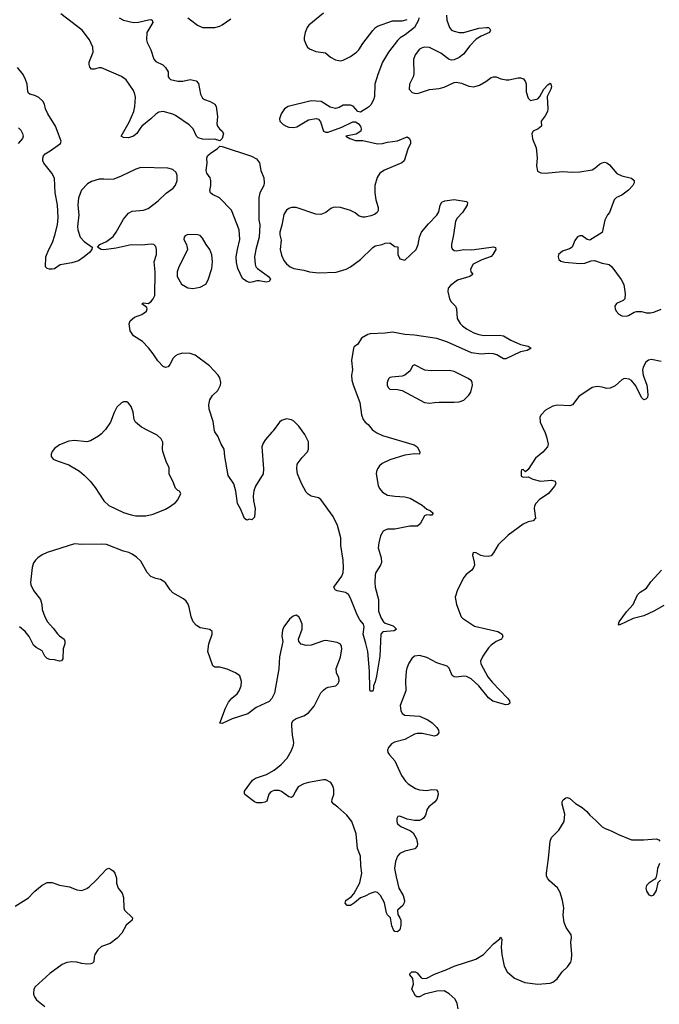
# Model space of a CAD drawing. Header units: inches. Extents: x 1449094 to 1618372, y 389908 to 534307.
# Tile 250 of 256: x 1569887 to 1575075, y 445347 to 453334. Entities that reach past the tile are written whole.
import ezdxf

# ---------------------------------------------------------------- set-up
doc = ezdxf.new("R2010")
doc.units = ezdxf.units.IN
doc.header["$MEASUREMENT"] = 0
for name, color, linetype in [('B5464', 7, 'Continuous'), ('B5465', 7, 'Continuous'), ('B5474', 7, 'Continuous'), ('B5475', 7, 'Continuous')]:
    doc.layers.add(name, color=color, linetype=linetype)

msp = doc.modelspace()

# ---------------------------------------------------------------- linework, layer by layer
at = {"layer": 'B5464', "color": 5, "elevation": 580}
for points in [[(1570000, 448928.4), (1569988.4, 448890), (1569975.5, 448770), (1569978, 448750), (1569995.5, 448710), (1570000, 448703.9)], [(1570000, 448259.4), (1569999.7, 448259.7), (1569963.6, 448330), (1569931.8, 448370), (1569884.2, 448410)], [(1569850, 446142), (1569957.2, 446210), (1570000, 446253.8)], [(1570000, 445438.3), (1569999.7, 445430), (1570000, 445429)]]:
    msp.add_lwpolyline(points, dxfattribs=at)
at = {"layer": 'B5465', "color": 5, "elevation": 560}
for points in [[(1570000, 452720.9), (1569969.6, 452729.6), (1569958.6, 452738.6), (1569952.3, 452752.3), (1569946.9, 452810), (1569934.7, 452850), (1569915.8, 452890), (1569870, 452945.6)], [(1569878, 452458), (1569896.7, 452436.7), (1569910.7, 452410), (1569914, 452390), (1569910.5, 452369.5), (1569875.5, 452330)]]:
    msp.add_lwpolyline(points, dxfattribs=at)
at = {"layer": 'B5474', "color": 5}
for points, elevation in [([(1574141.2, 450000), (1574146, 449990), (1574159.1, 449950), (1574174, 449890), (1574167.7, 449870), (1574130, 449826), (1574070, 449776), (1574010, 449686), (1573990, 449666), (1573970, 449686), (1573958, 449682), (1573954, 449670), (1573954, 449630), (1573970, 449622), (1574010, 449624.7), (1574047.5, 449607.5), (1574110, 449590.8), (1574198.8, 449598.8), (1574230.4, 449590.4), (1574234, 449570), (1574224, 449550), (1574175.5, 449490), (1574100.7, 449439.3), (1574073, 449410), (1574062, 449390), (1574059.1, 449370), (1574070.6, 449290), (1574050.8, 449270), (1574010, 449259.6), (1573970, 449241.6), (1573848.2, 449151.8), (1573766.5, 449073.5), (1573730, 449009.3), (1573710, 448986), (1573690, 448979.3), (1573650, 448982), (1573627.3, 448987.3), (1573590, 449009), (1573570, 449013.2), (1573566, 449010), (1573558.8, 448990), (1573572.8, 448932.8), (1573574.4, 448910), (1573568.6, 448891.4), (1573553.4, 448870), (1573507.3, 448832.7), (1573490.3, 448809.7), (1573436.4, 448710), (1573419.3, 448650), (1573430.4, 448590), (1573467.7, 448490), (1573478.7, 448478.7), (1573575.6, 448415.6), (1573764.7, 448370), (1573799.1, 448350), (1573804.9, 448330), (1573794, 448310), (1573750, 448289.6), (1573710, 448260.7), (1573690, 448239.6), (1573642.6, 448170), (1573623.1, 448130), (1573627.2, 448110), (1573684.6, 448004.6), (1573719.5, 447959.5), (1573844, 447830), (1573858.8, 447810), (1573861, 447790), (1573855.9, 447784.1), (1573850, 447779), (1573830, 447776), (1573725.3, 447805.3), (1573690, 447832.3), (1573611.7, 447931.7), (1573548.4, 447988.4), (1573510, 448005.8), (1573490, 448008.7), (1573430, 447999.6), (1573410, 448002.7), (1573394.8, 448014.8), (1573370, 448073.2), (1573353.2, 448090), (1573270, 448116.3), (1573190, 448161.7), (1573130, 448177.7), (1573090, 448171.3), (1573067.5, 448152.5), (1573044.3, 448115.7), (1573026.8, 448073.2), (1573022.4, 448050), (1573015.8, 447970), (1573018, 447890), (1572973.7, 447770), (1572978.3, 447730), (1572990, 447706.7), (1573010, 447691.8), (1573130, 447685.3), (1573196.1, 447656.1), (1573232.7, 447630), (1573270, 447593), (1573283.8, 447570), (1573285.5, 447550), (1573271, 447530), (1573250, 447523.5), (1573150, 447545), (1573110, 447543.1), (1573090, 447537.2), (1573010, 447494.7), (1572927.7, 447472.3), (1572901.1, 447458.9), (1572877.3, 447430), (1572870.7, 447410), (1572873.4, 447390), (1572884.9, 447370), (1572930, 447322.8), (1572982.3, 447202.3), (1573016, 447156), (1573036.9, 447136.9), (1573098.2, 447098.2), (1573130, 447085.7), (1573190, 447080.3), (1573230, 447088.5), (1573268, 447088), (1573279.3, 447070), (1573281.3, 447050), (1573271.2, 447008.8), (1573250, 446985.6), (1573204.9, 446950), (1573193, 446930), (1573177.5, 446882.5), (1573162, 446858), (1573151.3, 446850), (1573130, 446839.3), (1573090, 446837.2), (1573030, 446848.7), (1572970, 446874), (1572954, 446870), (1572945.4, 446854.6), (1572944.7, 446830), (1572952, 446810), (1572978, 446790), (1573055.5, 446755.5), (1573078.4, 446738.4), (1573104.9, 446690), (1573113.4, 446650), (1573110.5, 446629.5), (1573092.3, 446607.7), (1573010, 446589.5), (1572968.7, 446571.3), (1572950, 446549), (1572934.9, 446505.1), (1572927.4, 446450), (1572940.8, 446380.8), (1572962.4, 446290), (1572997.3, 446230), (1573007.3, 446190), (1573004, 446170), (1572994, 446150), (1572951, 446110), (1572954.8, 446074.8), (1572971.3, 446050), (1572978, 446030), (1572978, 445990), (1572971, 445950), (1572950, 445935.3), (1572930, 445938), (1572918, 445950), (1572904.7, 445984.7), (1572895.3, 446050), (1572870, 446074), (1572862, 446090), (1572845.6, 446170), (1572814.3, 446230), (1572790, 446252.8), (1572770, 446259.1), (1572730, 446247.1), (1572690, 446224.7), (1572650.4, 446209.6), (1572602.8, 446170), (1572570, 446149.6), (1572542, 446150), (1572527.3, 446167.3), (1572533.2, 446190), (1572578.7, 446221.3), (1572597.6, 446242.4), (1572646.2, 446333.8), (1572661.3, 446410), (1572653, 446470), (1572651.6, 446550), (1572625.4, 446610), (1572616.1, 446730), (1572579.8, 446830), (1572540.8, 446880.8), (1572467.2, 446947.2), (1572435.1, 446970), (1572419.5, 446990), (1572420.7, 447010), (1572434.7, 447050), (1572435.8, 447090), (1572430, 447113.2), (1572410, 447146.6), (1572370, 447167.3), (1572350, 447167.3), (1572230, 447146.4), (1572190, 447135), (1572146.7, 447110), (1572120.4, 447070), (1572104.5, 447035.5), (1572090, 447024), (1572070, 447029.2), (1572010, 447074), (1571990, 447080.4), (1571950, 447080.5), (1571924.9, 447070), (1571908.8, 447051.2), (1571890, 446995.3), (1571873.7, 446986.3), (1571850, 446981.2), (1571810, 446982.7), (1571790, 446989.3), (1571712.7, 447050), (1571710, 447058), (1571710, 447076), (1571773.8, 447166.2), (1571798.9, 447181.1), (1571888.7, 447210), (1571950, 447245.5), (1572008.5, 447291.5), (1572054.9, 447345.1), (1572090, 447407.3), (1572106.6, 447450), (1572109.7, 447470), (1572098.3, 447530), (1572093, 447610), (1572094, 447630), (1572103.7, 447650), (1572130, 447666), (1572190, 447688.5), (1572230, 447710.4), (1572274.6, 447765.4), (1572330, 447872.7), (1572350, 447896.4), (1572370, 447912.4), (1572390, 447920.4), (1572450, 447930.6), (1572471, 447949), (1572478.4, 447970), (1572475.6, 447995.6), (1572455.5, 448035.5), (1572452.7, 448070), (1572490, 448162), (1572499.7, 448230), (1572498, 448250), (1572490, 448269.2), (1572462.7, 448282.7), (1572370, 448297.7), (1572350, 448295.8), (1572250, 448261.1), (1572210, 448258), (1572169.7, 448269.7), (1572149.7, 448289.7), (1572147.8, 448310), (1572177.6, 448390), (1572178.4, 448430), (1572162.7, 448470), (1572150, 448489), (1572130, 448504), (1572104.5, 448495.5), (1572076, 448470), (1572030, 448409.3), (1572017.2, 448382.8), (1572012.1, 448332.1), (1572020.5, 448290), (1571994.6, 448165.4), (1571988, 448068), (1571952.7, 447870), (1571932.7, 447827.3), (1571910, 447804), (1571805.2, 447754.8), (1571737.5, 447702.5), (1571610, 447662.7), (1571530, 447625.2), (1571510, 447628), (1571555.1, 447750), (1571581, 447799), (1571607, 447830), (1571650, 447866.7), (1571668, 447890), (1571682, 447930), (1571685.1, 447965.1), (1571671.8, 448011.8), (1571637.2, 448037.2), (1571570, 448067), (1571510, 448082), (1571470, 448082.7), (1571452.7, 448092.7), (1571412.3, 448210), (1571421.2, 448270), (1571448.7, 448350), (1571448, 448370), (1571430, 448388), (1571350, 448400.9), (1571321, 448421), (1571295.1, 448450), (1571276.2, 448490), (1571260.7, 448570), (1571252.5, 448592.5), (1571236.6, 448616.6), (1571215.2, 448635.2), (1571130, 448684.5), (1571108.4, 448708.4), (1571070, 448765.2), (1571056.6, 448776.6), (1571030, 448792), (1570990, 448800.7), (1570950, 448818.4), (1570920.5, 448850), (1570870, 448941.2), (1570834.5, 448974.5), (1570799.3, 448999.3), (1570773, 449013), (1570730, 449023.6), (1570590, 449075.8), (1570550, 449079.7), (1570390, 449077.4), (1570330, 449082.4), (1570110, 449011.3), (1570067.8, 448992.2), (1570033.4, 448970), (1570015.5, 448950), (1570000.5, 448930), (1570000, 448928.4)], 580), ([(1570572.7, 450000), (1570550, 449974.5), (1570525.1, 449954.9), (1570461.4, 449918.6), (1570430.3, 449909.7), (1570330, 449919.7), (1570285.1, 449914.9), (1570210, 449884.2), (1570170, 449856.2), (1570150, 449832.3), (1570142, 449810), (1570143.1, 449790), (1570158, 449770), (1570190, 449754.6), (1570284.2, 449724.2), (1570372.1, 449672.1), (1570410, 449640.4), (1570458.4, 449590), (1570498.2, 449538.2), (1570570.4, 449430), (1570610, 449393), (1570730, 449337.3), (1570790, 449317.3), (1570830, 449310.7), (1570910, 449310.7), (1570970, 449324), (1571070, 449363), (1571111.2, 449388.8), (1571150, 449418), (1571170, 449439.1), (1571194.5, 449490), (1571183.7, 449510), (1571170, 449515), (1571150, 449532.8), (1571128.6, 449590), (1571106.7, 449630), (1571099.9, 449650), (1571098.6, 449698.6), (1571075.5, 449750), (1571047.3, 449832.7), (1571043.9, 449850), (1571048, 449908), (1571035.4, 449935.4), (1571002.8, 449962.8), (1570932.2, 450000)], 580), ([(1571942.1, 450000), (1571932.8, 449987.2), (1571880.4, 449930), (1571861.1, 449898.9), (1571851.8, 449870), (1571864.9, 449690), (1571860.4, 449650), (1571799, 449550), (1571787.1, 449512.9), (1571780.3, 449470), (1571782.3, 449430), (1571795.8, 449370), (1571790, 449298), (1571770, 449278), (1571750, 449282), (1571730, 449275.3), (1571710, 449288.7), (1571681.2, 449361.2), (1571654, 449410), (1571640.9, 449510), (1571622.7, 449570), (1571576.6, 449636.6), (1571549.8, 449790), (1571545.1, 449850), (1571520.4, 449890), (1571494.6, 449954.6), (1571469.7, 449990), (1571468.1, 450000)], 560), ([(1572759.5, 450000), (1572782.7, 449982.7), (1572830, 449962), (1573085.2, 449885.2), (1573111, 449870), (1573130.9, 449829.1), (1573130.7, 449809.3), (1573092.9, 449812.9), (1573010, 449801.1), (1572890, 449765.1), (1572827.2, 449732.8), (1572804.2, 449715.8), (1572788, 449690), (1572780.5, 449670), (1572779.3, 449650), (1572795.3, 449555.3), (1572805.3, 449530), (1572830, 449501.3), (1572870, 449478.4), (1572930, 449468.2), (1573010, 449463.8), (1573053.5, 449453.5), (1573150, 449394.9), (1573190, 449362.8), (1573218.8, 449350), (1573241, 449330), (1573230, 449315.3), (1573210, 449314), (1573190, 449319), (1573170, 449309), (1573135.3, 449244.7), (1573114.4, 449225.6), (1573050, 449227), (1572930, 449200.7), (1572870, 449200.7), (1572850, 449194.5), (1572836.1, 449183.9), (1572813.5, 449146.5), (1572798.7, 449090), (1572794, 449050), (1572817.6, 448970), (1572820.4, 448930), (1572814.4, 448910), (1572776, 448850), (1572770.3, 448829.7), (1572766.9, 448770), (1572769.1, 448730), (1572796.1, 448630), (1572797.1, 448537.1), (1572819.1, 448479.1), (1572836.4, 448450), (1572850, 448438.7), (1572916.7, 448416.7), (1572942.8, 448390), (1572923.4, 448376.6), (1572832.1, 448367.9), (1572817.1, 448350), (1572809.1, 448170.9), (1572781.1, 448010), (1572770, 447962), (1572757.3, 447930), (1572757.3, 447910), (1572750, 447888), (1572730, 447888), (1572726.3, 447906.3), (1572724.7, 448050), (1572709.8, 448210), (1572695.2, 448275.2), (1572671.5, 448350), (1572679.6, 448410), (1572674.7, 448430), (1572646.1, 448466.1), (1572625.2, 448505.2), (1572570, 448642), (1572552.7, 448672.7), (1572530, 448687.8), (1572460.5, 448700.5), (1572445.2, 448710), (1572436, 448730), (1572499, 448821), (1572509.8, 448850), (1572513.6, 448886.4), (1572509.8, 448950), (1572492.7, 449070), (1572490.7, 449130), (1572463.9, 449230), (1572430, 449303), (1572330, 449442.7), (1572310, 449455.1), (1572250, 449469.6), (1572225.6, 449485.6), (1572210, 449502.7), (1572172.9, 449572.9), (1572139.5, 449650), (1572133.6, 449690), (1572138.4, 449730), (1572176.9, 449783.1), (1572220.7, 449830), (1572229.5, 449850), (1572229.6, 449910), (1572198.9, 449970), (1572176.8, 450000)], 560), ([(1575110, 448582.9), (1575030, 448536.2), (1574950, 448498.4), (1574862.4, 448477.6), (1574750, 448422), (1574744, 448430), (1574749.4, 448450), (1574808, 448532), (1574861.2, 448590), (1574897.2, 448670), (1574919, 448690), (1574970, 448724), (1575004.9, 448775.1), (1575092, 448870)], 580), ([(1570000, 448703.9), (1570054.9, 448630), (1570066, 448590), (1570068.2, 448550), (1570090.4, 448490), (1570112.4, 448450), (1570159.4, 448399.4), (1570192.8, 448352.8), (1570210, 448335.5), (1570247.3, 448310), (1570254.2, 448294.2), (1570253, 448270), (1570240.5, 448230), (1570236, 448150), (1570226, 448134), (1570210, 448129.4), (1570170, 448140.9), (1570130, 448144.5), (1570110, 448152.7), (1570091.6, 448171.6), (1570070, 448213.2), (1570021.3, 448241.3), (1570000, 448259.4)], 580), ([(1573442.7, 445310), (1573434.8, 445354.8), (1573419, 445390), (1573370, 445433.2), (1573330, 445457.2), (1573270, 445454), (1573170.9, 445429.1), (1573130, 445408.7), (1573108.9, 445408.9), (1573096.4, 445416.4), (1573068, 445470), (1573082, 445510), (1573076.4, 445556.4), (1573050, 445586), (1573050, 445594), (1573066, 445610), (1573094, 445610), (1573110, 445602), (1573142, 445562), (1573156.9, 445556.9), (1573190, 445558.8), (1573250, 445593), (1573350, 445628.5), (1573410, 445657.6), (1573587.1, 445712.9), (1573649.7, 445750.3), (1573730, 445838.8), (1573782, 445878), (1573790, 445892), (1573796, 445876), (1573790.6, 445810), (1573796.3, 445750), (1573816.7, 445656.7), (1573840.5, 445610), (1573900.2, 445560.2), (1573983.6, 445523.6), (1574090, 445511.1), (1574190, 445518), (1574212.1, 445527.9), (1574245.4, 445554.6), (1574287, 445610), (1574329.6, 445650), (1574357.6, 445690), (1574363.6, 445710), (1574364.2, 445750), (1574356, 445850), (1574362.7, 445890), (1574359.3, 445910), (1574319.3, 445970), (1574303.7, 446010), (1574296, 446070), (1574300.9, 446130), (1574289.5, 446190), (1574270, 446255.3), (1574250, 446293.2), (1574184, 446350), (1574169, 446370), (1574159, 446390), (1574159, 446410), (1574177, 446530), (1574189.1, 446670.9), (1574200.2, 446699.8), (1574258.9, 446761.1), (1574302, 446830), (1574309.4, 446890), (1574287.3, 446970), (1574287.3, 446990), (1574294.5, 447005.5), (1574317.2, 447022.8), (1574330, 447024), (1574350, 447016.3), (1574396.1, 446976.1), (1574450, 446944.9), (1574487.3, 446910), (1574510, 446880.7), (1574559, 446839), (1574610, 446786.8), (1574630, 446774.8), (1574690, 446751), (1574743.4, 446723.4), (1574850, 446682), (1574950, 446681.6), (1575050, 446690.5), (1575070, 446681), (1575078.8, 446670)], 580), ([(1575076.3, 446490), (1575058.8, 446450), (1575054.8, 446405.2), (1575046.4, 446373.6), (1575038.8, 446361.2), (1574990, 446329), (1574971, 446310), (1574964, 446290), (1574970, 446264.7), (1574990, 446236), (1575010, 446226), (1575030, 446236), (1575052.3, 446270), (1575064, 446336), (1575084.7, 446355.3)], 580), ([(1570000, 446253.8), (1570010, 446264), (1570070, 446314), (1570110, 446334.8), (1570150, 446334), (1570210, 446314.8), (1570290, 446301), (1570350, 446276), (1570390, 446271), (1570430, 446286.8), (1570450, 446301), (1570510, 446358), (1570590, 446444.7), (1570610, 446450.8), (1570630, 446441), (1570644.7, 446430), (1570658, 446410), (1570671, 446370), (1570671.3, 446330), (1570684.7, 446290), (1570718, 446250), (1570730, 446214), (1570731.1, 446131.1), (1570738, 446110), (1570802, 446050), (1570798, 446030), (1570750, 445989), (1570715.3, 445924.7), (1570676.5, 445883.5), (1570619.6, 445840.4), (1570550, 445815.6), (1570520.7, 445790), (1570497.3, 445750), (1570490.7, 445730), (1570487.3, 445692.7), (1570478, 445682), (1570464.9, 445675.1), (1570430, 445671.8), (1570390, 445677.6), (1570350, 445689.6), (1570310, 445691.1), (1570270, 445685.1), (1570230, 445669.7), (1570130, 445597.1), (1570012.4, 445490), (1570001.2, 445470), (1570000, 445438.3)], 580), ([(1570000, 445429), (1570007.2, 445407.2), (1570023.6, 445383.6), (1570090.3, 445330)], 580)]:
    msp.add_lwpolyline(points, dxfattribs=dict(at, elevation=elevation))
at = {"layer": 'B5475', "color": 5}
for points, elevation in [([(1570692.7, 453350), (1570730, 453329), (1570810, 453310.3), (1570850, 453313.4), (1570932.8, 453332.8), (1570950, 453334.9), (1570961, 453330), (1570967.3, 453310), (1570919.3, 453230), (1570915.8, 453170), (1570919.5, 453150), (1570950.4, 453090), (1570974.7, 453014.7), (1570990, 452996.3), (1571046.7, 452966.7), (1571070, 452946.8), (1571090.4, 452910), (1571090.7, 452870), (1571098.5, 452858.5), (1571111, 452850), (1571170, 452834.4), (1571210, 452835), (1571270, 452847.9), (1571317.4, 452837.4), (1571335.8, 452815.8), (1571353.1, 452730), (1571370, 452697), (1571385.8, 452685.8), (1571431.7, 452670), (1571470, 452647.6), (1571480.2, 452630), (1571491.7, 452550), (1571486.8, 452490), (1571491.4, 452470), (1571506, 452450), (1571529.3, 452430), (1571539.3, 452410), (1571530, 452369.8), (1571510, 452351.8), (1571470, 452365.6), (1571430, 452362.4), (1571370, 452365.7), (1571334.9, 452374.9), (1571319.8, 452390), (1571295, 452450), (1571260.2, 452480.2), (1571150, 452558), (1571130, 452567.6), (1571050, 452588.2), (1571016, 452584), (1570991.6, 452568.4), (1570951.3, 452528.7), (1570878, 452470), (1570860.7, 452450), (1570837.3, 452410), (1570810.8, 452390), (1570770, 452376.3), (1570730, 452379.5), (1570709.4, 452389.4), (1570776, 452504), (1570811.8, 452590), (1570820.3, 452630), (1570825.2, 452705.2), (1570821.7, 452730), (1570810, 452759.5), (1570750, 452847.6), (1570713.7, 452873.7), (1570550, 452944.4), (1570530, 452944), (1570490, 452931.6), (1570470, 452932.3), (1570456.2, 452950), (1570449.7, 452970), (1570451.5, 452990), (1570481.5, 453070), (1570479.8, 453110), (1570453.1, 453170), (1570393.5, 453250), (1570220.3, 453380.3)], 540), ([(1571250.6, 453350), (1571271.7, 453331.7), (1571330, 453288.9), (1571370, 453270.2), (1571470, 453270.4), (1571510, 453281.3), (1571530, 453292.2), (1571598.7, 453341.3)], 560), ([(1573124, 453350), (1573120.5, 453330), (1573088, 453270), (1573012, 453210), (1572973.1, 453186.9), (1572950, 453164.2), (1572877.6, 453070), (1572830.4, 452990), (1572790.3, 452890), (1572768.4, 452810), (1572763.8, 452710), (1572757.3, 452682.7), (1572735.3, 452644.7), (1572714.9, 452625.1), (1572650, 452584), (1572630, 452588.7), (1572591.9, 452631.9), (1572570, 452641.2), (1572510, 452642), (1572479.1, 452620.9), (1572447.5, 452612.5), (1572404.7, 452624.7), (1572330.9, 452670.9), (1572250, 452676.2), (1572065.5, 452630), (1572034.9, 452610), (1572008.8, 452570), (1571992.7, 452530), (1571998, 452510), (1572024.2, 452484.2), (1572049.1, 452469.1), (1572070, 452462.6), (1572110, 452460.3), (1572135.3, 452464.7), (1572230, 452521.3), (1572292.5, 452532.5), (1572310, 452526.8), (1572326.2, 452506.2), (1572350.8, 452430.8), (1572370, 452421), (1572390, 452421), (1572498.9, 452461.1), (1572590, 452506.8), (1572610, 452506.8), (1572633.2, 452493.2), (1572650, 452471.3), (1572656.3, 452450), (1572652.7, 452430), (1572615.8, 452404.2), (1572532, 452390), (1572564.7, 452370), (1572610, 452355.3), (1572670, 452354.9), (1572790, 452326), (1572830, 452329), (1572870, 452339.7), (1572950, 452351.6), (1573030, 452383.2), (1573048.7, 452370), (1573056.5, 452350), (1573055.6, 452330), (1573035.1, 452284.9), (1573005.5, 452190), (1572986.1, 452173.9), (1572845.2, 452114.8), (1572809.1, 452090), (1572785.3, 452054.7), (1572768.3, 451990), (1572766, 451930), (1572774.1, 451874.1), (1572794.9, 451810), (1572794.6, 451785.4), (1572786.8, 451770), (1572764.9, 451755.1), (1572735.8, 451744.2), (1572690, 451731.6), (1572670, 451731.6), (1572640.8, 451740.8), (1572606.4, 451766.4), (1572570, 451786), (1572490, 451811.9), (1572450, 451814.2), (1572429.2, 451810.8), (1572410, 451802), (1572370, 451771.3), (1572330, 451755.1), (1572290, 451757.6), (1572130, 451809.6), (1572090.4, 451809.6), (1572070, 451802), (1572050, 451789.2), (1572030, 451754), (1572013.7, 451666.3), (1571998, 451610), (1571996.9, 451590), (1572006.7, 451546.7), (1572000.6, 451470), (1572010, 451424.9), (1572030, 451381.3), (1572050, 451354.9), (1572081.3, 451330), (1572110, 451315.5), (1572190, 451302.8), (1572238, 451290), (1572310, 451281.5), (1572453.2, 451286.8), (1572536, 451310), (1572570, 451328.8), (1572650.8, 451389.2), (1572750, 451487.3), (1572770, 451498.8), (1572826, 451510), (1572850, 451521), (1572890, 451524.7), (1572930, 451494), (1572952.7, 451492.7), (1572954, 451430), (1572970, 451394), (1573010, 451384.7), (1573101.2, 451470), (1573119.3, 451510), (1573129.5, 451570.5), (1573146, 451610), (1573201.7, 451678.3), (1573271, 451749), (1573285.1, 451774.9), (1573298.4, 451830), (1573310, 451854), (1573335.1, 451864.9), (1573410, 451874.9), (1573510, 451858.8), (1573518.8, 451850), (1573516.3, 451830), (1573477.3, 451770), (1573434.6, 451725.4), (1573420.4, 451699.6), (1573405.3, 451590), (1573388.5, 451510), (1573388.4, 451490), (1573395.2, 451475.2), (1573410, 451462), (1573430, 451459.3), (1573490, 451468.9), (1573553, 451467), (1573730.4, 451490.4), (1573745.4, 451485.4), (1573747.3, 451470), (1573724.9, 451430), (1573710, 451413.6), (1573633.9, 451386.1), (1573566, 451350), (1573542, 451310), (1573544.7, 451290), (1573562, 451270), (1573556, 451264), (1573538, 451250), (1573438.7, 451221.3), (1573380.8, 451179.2), (1573362.6, 451157.4), (1573358.3, 451130), (1573372.4, 451070), (1573386, 451046), (1573420.5, 451010), (1573430.4, 450990), (1573435.3, 450910), (1573458, 450870), (1573477.6, 450850), (1573510, 450826.7), (1573570, 450793.8), (1573610, 450780.3), (1573650, 450773.1), (1573776.4, 450776.4), (1573810, 450770.5), (1573870, 450735.8), (1573950, 450700.7), (1574010, 450684.7), (1574034, 450670), (1574002, 450650), (1573950, 450639.3), (1573830, 450583.7), (1573810, 450583.7), (1573756.8, 450616.8), (1573730, 450624), (1573690, 450626.2), (1573630, 450621.2), (1573550, 450630.9), (1573350, 450721.8), (1573270, 450747.8), (1573090, 450776.2), (1573010, 450780.8), (1572910, 450798.4), (1572850, 450790.6), (1572730, 450786.6), (1572710, 450781.4), (1572659.5, 450750), (1572630, 450702.7), (1572599.8, 450680.2), (1572594, 450670), (1572578.9, 450570), (1572586.3, 450493.7), (1572579, 450450), (1572580.3, 450410), (1572591.2, 450371.2), (1572646.3, 450230), (1572659, 450130), (1572672.1, 450092.1), (1572689.1, 450069.1), (1572714.4, 450050), (1572746, 450010), (1572759.5, 450000)], 560), ([(1572350, 453386), (1572232, 453290), (1572218.3, 453270), (1572200.9, 453230), (1572193.1, 453190), (1572194.6, 453170), (1572209.1, 453129.1), (1572221.6, 453110), (1572236.9, 453096.9), (1572290, 453075.8), (1572366.4, 453066.4), (1572407.3, 453030), (1572448.2, 453008.2), (1572490, 453001.5), (1572510, 453005.5), (1572570, 453034.9), (1572618.3, 453070), (1572637.7, 453090), (1572670, 453140.3), (1572750, 453246), (1572771.8, 453270), (1572790, 453281.7), (1572910, 453325.3), (1572990, 453325.3), (1573030, 453334.9)], 560), ([(1573347.6, 453370), (1573350.3, 453330), (1573371.5, 453271.5), (1573390.2, 453250.2), (1573410, 453241.3), (1573450, 453230.2), (1573490, 453231), (1573610, 453264.5), (1573671.6, 453271.5), (1573690, 453270.3), (1573700.3, 453260.3), (1573706.7, 453250), (1573698, 453230), (1573630, 453201), (1573590, 453175), (1573536.7, 453123.3), (1573485.1, 453054.9), (1573450, 453028), (1573410, 453009.6), (1573390, 453005.1), (1573370, 453011.5), (1573302.6, 453062.6), (1573210, 453107.9), (1573170, 453111.9), (1573150, 453107.1), (1573130, 453094.8), (1573095.6, 453050), (1573080.6, 453010), (1573084.2, 452895.8), (1573077.4, 452870), (1573048.7, 452810), (1573046.7, 452770), (1573070, 452744.4), (1573090, 452737), (1573110, 452736.5), (1573130, 452739.5), (1573210, 452769), (1573290, 452776.5), (1573330, 452786), (1573410, 452824.4), (1573430, 452828.5), (1573470, 452818.9), (1573530, 452794.3), (1573570, 452790.3), (1573616.6, 452803.4), (1573667.6, 452832.4), (1573710, 452864.9), (1573730, 452870.3), (1573750, 452870.3), (1573790, 452855.3), (1573833.4, 452846.6), (1573853.1, 452846.9), (1573930, 452863.8), (1573950, 452862.4), (1573974, 452854), (1573990.5, 452830.5), (1573995.5, 452810), (1573993.4, 452750), (1574010, 452698), (1574030, 452677.3), (1574090, 452690.8), (1574106, 452710), (1574137.2, 452770), (1574170, 452806), (1574190, 452818), (1574194.8, 452814.8), (1574198.8, 452790), (1574193.4, 452770), (1574164, 452710), (1574170.4, 452610), (1574166.4, 452590), (1574150, 452553.2), (1574117.3, 452510), (1574118.8, 452470), (1574091, 452450), (1574050.5, 452430), (1574039.5, 452410), (1574046.8, 452366.8), (1574074.5, 452294.5), (1574079.6, 452270), (1574084.2, 452210), (1574078, 452150), (1574086.4, 452106.4), (1574113, 452093), (1574148.4, 452088.4), (1574290, 452101.7), (1574370, 452097.4), (1574430, 452099.5), (1574530, 452117.1), (1574551.2, 452128.8), (1574590, 452162), (1574610, 452173.4), (1574630, 452177.3), (1574650, 452173.4), (1574670, 452157.3), (1574730, 452087.3), (1574770, 452067.3), (1574847.9, 452047.9), (1574870.7, 452030), (1574870.4, 452010), (1574860.5, 451990), (1574826, 451950), (1574770.5, 451910), (1574728.2, 451891.8), (1574708.1, 451871.9), (1574670.2, 451769.8), (1574654, 451750), (1574632.8, 451707.2), (1574610, 451607.3), (1574510, 451546.4), (1574490, 451551.6), (1574450, 451582), (1574430, 451582), (1574410, 451572.3), (1574390, 451542.7), (1574367.2, 451490), (1574345.4, 451474.6), (1574290, 451456.4), (1574258, 451430), (1574253.4, 451410), (1574259.1, 451390), (1574276.1, 451376.1), (1574307.6, 451367.6), (1574430, 451355.5), (1574470, 451359.3), (1574521.9, 451378.1), (1574550, 451381.5), (1574610, 451360.4), (1574667.2, 451347.2), (1574688.4, 451330), (1574766.1, 451226.1), (1574785.5, 451185.5), (1574797.1, 451110), (1574794, 451070), (1574782.5, 451057.5), (1574728.4, 451031.6), (1574714, 451010), (1574715.5, 450990), (1574723.8, 450970), (1574745.7, 450945.7), (1574770, 450932.4), (1574806, 450930), (1574824.5, 450935.5), (1574870, 450962.8), (1574890, 450966.8), (1574930, 450967.3), (1574970, 450957.3), (1575003.2, 450956.8), (1575030, 450960.7), (1575090, 450984.9)], 580), ([(1571468.1, 450000), (1571456.1, 450076.1), (1571424.5, 450175.5), (1571420.9, 450210), (1571429.2, 450250), (1571450, 450284.7), (1571494.7, 450325.3), (1571516, 450370), (1571517.2, 450390), (1571509.3, 450429.3), (1571497.2, 450450), (1571427.5, 450527.5), (1571310, 450612.3), (1571270, 450627.6), (1571210, 450629.6), (1571170, 450618.4), (1571151.8, 450608.2), (1571131.8, 450588.2), (1571103.9, 450536.1), (1571090, 450519.3), (1571070, 450512), (1571050, 450519.6), (1571006.3, 450566.3), (1570970, 450624.5), (1570932.2, 450672.2), (1570882.7, 450722.7), (1570809, 450770), (1570782.7, 450810), (1570774, 450866), (1570782, 450890), (1570818.6, 450921.4), (1570876.6, 450943.4), (1570915.3, 450970), (1570922, 450990), (1570919, 450999), (1570878, 451030), (1570890, 451038), (1570930, 451032), (1570950, 451044.7), (1570970, 451071), (1570982, 451098), (1570985.2, 451290), (1570977.2, 451370), (1570995.1, 451430), (1570995.1, 451470), (1570990, 451495.3), (1570975.3, 451510), (1570954, 451514), (1570873.7, 451506.3), (1570790, 451508.4), (1570670, 451479.7), (1570570, 451467.3), (1570548, 451470), (1570518, 451490), (1570538, 451510), (1570590, 451534.9), (1570643.8, 451576.2), (1570669.8, 451610.2), (1570730, 451714.9), (1570770, 451764.4), (1570799.7, 451780.3), (1570890, 451788), (1570930, 451802), (1571010, 451865.7), (1571073.5, 451926.5), (1571131.2, 451968.8), (1571150, 451992.4), (1571163.7, 452030), (1571164.8, 452070), (1571155.1, 452095.1), (1571130, 452118.3), (1571088.8, 452128.8), (1570870, 452133.8), (1570830, 452122.2), (1570710, 452063.7), (1570650, 452041.2), (1570610, 452036.8), (1570570, 452041.6), (1570530, 452039.8), (1570470, 452021.6), (1570436.7, 452003.3), (1570389.2, 451950), (1570364.5, 451890), (1570358, 451830), (1570367.4, 451750), (1570356.5, 451656.5), (1570359.5, 451630), (1570378, 451570), (1570410, 451534), (1570474, 451490), (1570472, 451470), (1570453.2, 451446.8), (1570411, 451410), (1570362.5, 451377.5), (1570310, 451360.9), (1570230, 451349.4), (1570215.5, 451344.5), (1570170, 451314), (1570150.8, 451309.2), (1570129.1, 451309.1), (1570110, 451315.3), (1570095.3, 451330), (1570098.4, 451410), (1570123, 451470), (1570153.2, 451526.8), (1570173.1, 451586.9), (1570193.5, 451670), (1570199.3, 451730), (1570192.1, 451832.1), (1570175.5, 451930), (1570169.8, 452049.8), (1570148.3, 452090), (1570082.4, 452170), (1570074.7, 452190), (1570074.7, 452210), (1570079.5, 452230), (1570092.9, 452247.1), (1570133.2, 452270), (1570218, 452330), (1570222, 452350), (1570178, 452470), (1570114, 452570), (1570097, 452610), (1570087.3, 452650), (1570074.2, 452674.2), (1570042.7, 452702.7), (1570010, 452718), (1570000, 452720.9)], 560), ([(1575090, 450560.7), (1575010, 450576.9), (1574987.4, 450572.6), (1574964.8, 450555.2), (1574944.4, 450515.6), (1574938.7, 450490), (1574943.7, 450450), (1574974, 450370), (1574977.1, 450350), (1574982.8, 450290), (1574978, 450270), (1574965.4, 450254.6), (1574949.4, 450249.4), (1574930, 450268.7), (1574884.2, 450364.2), (1574850, 450406.6), (1574830, 450418.4), (1574790, 450423.7), (1574770, 450412.7), (1574716.7, 450363.3), (1574675.2, 450344.8), (1574650, 450342), (1574610, 450353.3), (1574570, 450358), (1574530, 450349.6), (1574422, 450278), (1574370, 450209.4), (1574350, 450200.7), (1574250, 450208.5), (1574210, 450198), (1574152.6, 450167.4), (1574116, 450130), (1574106, 450110), (1574107.2, 450070), (1574141.2, 450000)], 580), ([(1570932.2, 450000), (1570875.1, 450030), (1570827.3, 450070), (1570815.6, 450090), (1570807, 450150), (1570790, 450195.3), (1570770, 450224), (1570754.8, 450234.8), (1570730, 450234), (1570713.7, 450226.3), (1570674.8, 450190), (1570652.3, 450147.7), (1570623.8, 450070), (1570581.6, 450010), (1570572.7, 450000)], 580), ([(1572176.8, 450000), (1572150, 450036.2), (1572110, 450077), (1572090, 450089.5), (1572050, 450095.6), (1572010, 450082.9), (1571993.4, 450070), (1571942.1, 450000)], 560)]:
    msp.add_lwpolyline(points, dxfattribs=dict(at, elevation=elevation))
for points, elevation in [([(1571884.9, 451204.9), (1571830, 451217), (1571810, 451217), (1571770, 451203.7), (1571750, 451202.7), (1571730, 451209.3), (1571694.8, 451234.8), (1571655.3, 451315.3), (1571645.7, 451365.7), (1571643.5, 451410), (1571652.2, 451470), (1571672.1, 451550), (1571666.3, 451630), (1571605.6, 451790), (1571507.9, 451887.9), (1571450, 451916), (1571433.2, 451930), (1571429.5, 451949.5), (1571437.6, 451990), (1571437.6, 452030), (1571431.2, 452051.2), (1571404.5, 452090), (1571399.6, 452110), (1571407.1, 452170), (1571404.4, 452210), (1571409.7, 452230), (1571431.2, 452250), (1571491.4, 452288.6), (1571510, 452308.1), (1571530, 452305.7), (1571766.1, 452226.1), (1571806.2, 452206.2), (1571832.7, 452172.7), (1571843, 452110), (1571867.7, 452050), (1571870.6, 452010), (1571866, 451990), (1571834.6, 451930), (1571825.3, 451890), (1571827.6, 451710), (1571833.8, 451670), (1571830.2, 451570), (1571801.3, 451470), (1571790.5, 451409.5), (1571796.5, 451350), (1571803.1, 451330), (1571816, 451316), (1571905.3, 451250), (1571920.3, 451230), (1571910, 451209.8)], 540), ([(1571250, 451591.5), (1571230, 451581.2), (1571222, 451570), (1571218.8, 451550), (1571241, 451510), (1571246.8, 451470), (1571240.7, 451450), (1571178, 451330), (1571164, 451290), (1571164, 451250), (1571199.1, 451190), (1571250, 451158.7), (1571290, 451154.6), (1571350, 451164.9), (1571396.2, 451190), (1571416.4, 451223.6), (1571444.7, 451315.3), (1571449.7, 451369.7), (1571445.7, 451425.7), (1571429.6, 451470), (1571399.5, 451510), (1571370, 451562), (1571350, 451584), (1571329.3, 451589.3)], 560), ([(1573090, 450535.1), (1573073.4, 450526.6), (1573052.9, 450487.1), (1573010, 450449.5), (1572990, 450441.6), (1572904.4, 450435.6), (1572888.4, 450431.6), (1572879.1, 450420.9), (1572868.4, 450391.6), (1572868, 450370), (1572876, 450350), (1572890, 450336), (1572950, 450334.9), (1572990, 450326.4), (1573170, 450228.4), (1573210, 450224.4), (1573250, 450228.4), (1573290, 450232.2), (1573410, 450230.4), (1573450, 450234.9), (1573490, 450248), (1573530, 450287.3), (1573546.2, 450313.8), (1573558.4, 450370), (1573557, 450390), (1573550, 450404), (1573524.4, 450424.4), (1573410, 450481.3), (1573370, 450488.2), (1573225.1, 450485.1), (1573171.9, 450491.9)], 580)]:
    msp.add_lwpolyline(points, close=True, dxfattribs=dict(at, elevation=elevation))

doc.saveas('drawing.dxf')
